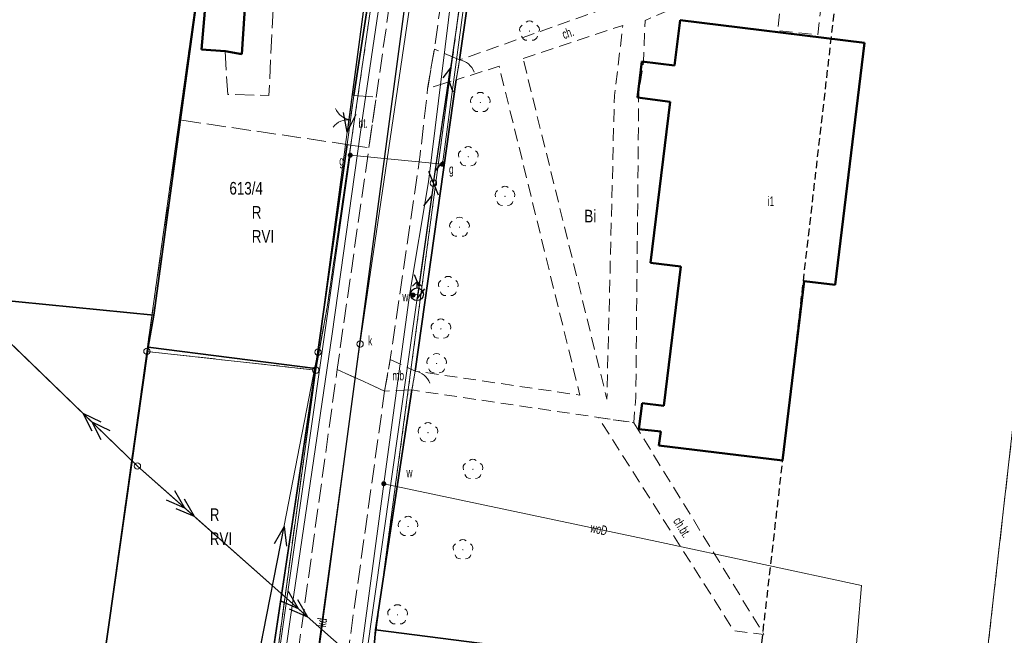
# Model space of a CAD drawing. Header units: metres. Extents: x 6590050 to 6616701, y 5542928 to 5566958.
# Tile 31 of 48: x 6598739 to 6598816, y 5546838 to 5546887. Entities that reach past the tile are written whole.
import ezdxf
from ezdxf.enums import TextEntityAlignment as Align

# ---------------------------------------------------------------- set-up
doc = ezdxf.new("R2010")
doc.units = ezdxf.units.M
doc.header["$MEASUREMENT"] = 0
for name, pattern in [('1.0_0.5', [1.5, 1, -0.5]), ('1.5_0.5', [2, 1.5, -0.5]), ('2', [0.9, 0.6, -0.3]), ('219-500', [0]), ('egkk-500', [2, 1.5, -0.5]), ('egug-500', [1, 0.5, -0.5]), ('otob_500', [0]), ('otof_500', [0]), ('suep_nn_500', [0]), ('suep_sn_500', [0]), ('sutp_500', [0])]:
    doc.linetypes.add(name, pattern=pattern)
doc.layers.get('0').update_dxf_attribs({"color": 2, "linetype": 'CONTINUOUS', "lineweight": 5})
for name, color, linetype in [('202-punkt graniczny', 7, 'CONTINUOUS'), ('203-punkt graniczny', 7, 'CONTINUOUS'), ('209-oznaczenie konturu klasyfikacyjnego', 7, 'CONTINUOUS'), ('210-oznaczenie konturu użytku gruntowego', 7, 'CONTINUOUS'), ('211-numer działki ewidencyjnej', 7, 'CONTINUOUS'), ('217-kontur klasyfikacyjny', 7, 'CONTINUOUS'), ('218-kontur użytku gruntowego', 7, 'CONTINUOUS'), ('219-działka ewidencyjna', 7, 'CONTINUOUS'), ('312-budynek ewidencyjny', 7, 'CONTINUOUS'), ('312-oznaczenie budynku ewidencyjnego-Atr117', 7, 'CONTINUOUS'), ('brama', 7, 'CONTINUOUS'), ('chodnik', 7, 'CONTINUOUS'), ('chodnik-Atr17', 7, 'CONTINUOUS'), ('drzewo liściaste', 7, 'CONTINUOUS'), ('furtka', 7, 'CONTINUOUS'), ('gazowe urządzenie techniczne', 7, 'CONTINUOUS'), ('gazowe urządzenie techniczne-Atr17', 7, 'CONTINUOUS'), ('hydrant', 7, 'CONTINUOUS'), ('jezdnia', 7, 'CONTINUOUS'), ('obszar utwardzony', 7, 'CONTINUOUS'), ('obszar utwardzony-Atr17', 7, 'CONTINUOUS'), ('ogrodzenie trwałe', 7, 'CONTINUOUS'), ('Oś ulicy', 7, 'CONTINUOUS'), ('przewód elektroenergetyczny niskiego napięcia', 7, 'CONTINUOUS'), ('przewód elektroenergetyczny podziemny', 7, 'CONTINUOUS'), ('przewód elektroenergetyczny średniego napięcia', 7, 'CONTINUOUS'), ('przewód gazowy', 7, 'CONTINUOUS'), ('przewód kanalizacyjny', 7, 'CONTINUOUS'), ('przewód kanalizacyjny-Atr1', 7, 'CONTINUOUS'), ('przewód telekomunikacyjny napowietrzny', 7, 'CONTINUOUS'), ('przewód wodociągowy', 7, 'CONTINUOUS'), ('przewód wodociągowy-Atr1', 7, 'CONTINUOUS'), ('studnia kanalizacyjna', 7, 'CONTINUOUS'), ('studnia kanalizacyjna-Atr17', 7, 'CONTINUOUS'), ('słup przewodów napowietrznych', 7, 'CONTINUOUS'), ('Zakres', 7, 'CONTINUOUS'), ('zasuwa lub zawór', 7, 'CONTINUOUS'), ('zasuwa lub zawór-Atr17', 7, 'CONTINUOUS')]:
    doc.layers.add(name, color=color, linetype=linetype)
doc.styles.get("Standard").update_dxf_attribs({"font": 'Working1250', "width": 0.75})
doc.linetypes.add('902-500', pattern='A,3.75,0,[1,ksztalty.shx,S=0.5,R=0,X=0,Y=0],3.75', length=7.5)

# ---------------------------------------------------------------- blocks, each defined once
blk = doc.blocks.new('202')
at = {"color": 0, "linetype": 'Continuous', "lineweight": 0}
blk.add_circle((0, 0), 0.25, dxfattribs=at)
blk = doc.blocks.new('203')
at = {"linetype": 'Continuous', "lineweight": 0}
h = blk.add_hatch(color=0, dxfattribs=at)
edge = h.paths.add_edge_path()
edge.add_arc((0, 0), 0.045, 0, 360)
blk = doc.blocks.new('OP021')
at = {"linetype": 'Continuous', "lineweight": 13}
h = blk.add_hatch(color=0, dxfattribs=at)
edge = h.paths.add_edge_path()
edge.add_arc((0, 0), 0.05, 0, 360)
at = {"color": 0, "linetype": 'Continuous', "lineweight": 13}
for centre, start, end in [((0, 0.4), 49.272, 130.728), ((-0.38, 0.124), 121.308, 202.548), ((0.38, 0.124), 337.452, 58.692), ((-0.235, -0.324), 193.221, 274.871), ((0.235, -0.324), 265.129, 346.779)]:
    blk.add_arc(centre, 0.4, start, end, dxfattribs=at)
blk = doc.blocks.new('US15')
at = {"color": 0, "linetype": 'Continuous', "lineweight": 13}
blk.add_circle((0, 0), 0.25, dxfattribs=at)
blk = doc.blocks.new('SUWH')
at = {"color": 0, "linetype": 'Continuous'}
for p in [(-0.354, 0.646), (0, 0.5), (0.354, 0.646)]:
    blk.add_line(p, (0, 1), dxfattribs=at)
blk.add_circle((0, 0), 0.5, dxfattribs=at)
blk = doc.blocks.new('US25')
at = {"linetype": 'Continuous', "lineweight": 0}
h = blk.add_hatch(color=0, dxfattribs=at)
edge = h.paths.add_edge_path()
edge.add_arc((0, 0), 0.2, 0, 360)
blk = doc.blocks.new('OK04')
at = {"color": 0, "linetype": 'Continuous', "lineweight": 0}
blk.add_arc((1.5, 0.001), 1.5, 120, 180, dxfattribs=at)
blk = doc.blocks.new('SUEP2')
at = {"color": 0, "linetype": 'Continuous'}
for p, q in [((0, 0), (6.027, 0)), ((5.027, 0), (3.527, 0.5)), ((5.027, 0), (3.527, -0.5)), ((6.027, 0), (4.527, 0.5)), ((6.027, 0), (4.527, -0.5)), ((6.027, 0), (18.027, 0)), ((17.027, 0), (15.527, 0.5)), ((17.027, 0), (15.527, -0.5)), ((18.027, 0), (16.527, 0.5)), ((18.027, 0), (16.527, -0.5))]:
    blk.add_line(p, q, dxfattribs=at)
blk = doc.blocks.new('SUTP')
at = {"color": 0, "linetype": 'Continuous'}
for p, q in [((0, 0), (0.866, 0.5)), ((0, 0), (9.232, 0)), ((1.866, -0.5), (1, 0)), ((7.366, -0.5), (8.232, 0)), ((9.232, 0), (8.366, 0.5))]:
    blk.add_line(p, q, dxfattribs=at)
blk = doc.blocks.new('SUEP1')
at = {"color": 0, "linetype": 'Continuous'}
for p, q in [((0, 0), (5, 0)), ((5, 0), (3.5, 0.5)), ((5, 0), (3.5, -0.5)), ((5, 0), (15, 0)), ((15, 0), (13.5, 0.5)), ((15, 0), (13.5, -0.5))]:
    blk.add_line(p, q, dxfattribs=at)
blk = doc.blocks.new('OK02')
at = {"color": 0, "linetype": 'Continuous', "lineweight": 0}
for centre, start, end in [((-1.5, 0), 0, 60), ((1.5, 0), 120, 180)]:
    blk.add_arc(centre, 1.5, start, end, dxfattribs=at)

msp = doc.modelspace()

# ---------------------------------------------------------------- linework, layer by layer
at = {"layer": '217-kontur klasyfikacyjny', "color": 92, "linetype": 'egkk-500', "lineweight": 18, "flags": 128}
for points in [[(6598825.5, 5546928.77), (6598813.62, 5546823.88)], [(6598751.77, 5546883.39), (6598752.38, 5546887.73)], [(6598751.17, 5546879.07), (6598751.77, 5546883.39)], [(6598748.61, 5546860.75), (6598751.17, 5546879.07)], [(6598764.74, 5546877.08), (6598751.17, 5546879.07)], [(6598762.9, 5546864.42), (6598764.74, 5546877.08)], [(6598761.97, 5546859.27), (6598762.9, 5546864.42)], [(6598748.61, 5546860.75), (6598745.1, 5546835.7)], [(6598761.97, 5546859.27), (6598748.61, 5546860.75)], [(6598758.5, 5546833.69), (6598761.97, 5546859.27)]]:
    msp.add_lwpolyline(points, dxfattribs=at)
at = {"layer": '218-kontur użytku gruntowego', "color": 3, "linetype": 'egug-500', "lineweight": 18, "flags": 128}
for points in [[(6598780.26, 5546939.97), (6598765.22, 5546827.26)], [(6598825.5, 5546928.77), (6598813.62, 5546823.88)], [(6598769.86, 5546912.35), (6598765.37, 5546881.4)], [(6598751.77, 5546883.39), (6598752.38, 5546887.73)], [(6598751.17, 5546879.07), (6598751.77, 5546883.39)], [(6598765.37, 5546881.4), (6598764.74, 5546877.08)], [(6598748.61, 5546860.75), (6598751.17, 5546879.07)], [(6598764.74, 5546877.08), (6598751.17, 5546879.07)], [(6598764.74, 5546877.08), (6598762.9, 5546864.42)], [(6598762.9, 5546864.42), (6598761.97, 5546859.27)], [(6598748.61, 5546860.75), (6598745.1, 5546835.7)], [(6598761.97, 5546859.27), (6598748.61, 5546860.75)], [(6598758.5, 5546833.69), (6598761.97, 5546859.27)]]:
    msp.add_lwpolyline(points, dxfattribs=at)
at = {"layer": '219-działka ewidencyjna', "color": 7, "linetype": '219-500', "lineweight": 18, "flags": 128}
for points in [[(6598760.25, 5546944.16), (6598748.61, 5546860.75)], [(6598762.9, 5546864.42), (6598774, 5546940.85)], [(6598765.22, 5546827.26), (6598780.26, 5546939.97)], [(6598825.5, 5546928.77), (6598813.62, 5546823.88)], [(6598761.97, 5546859.27), (6598762.9, 5546864.42)], [(6598745.1, 5546835.7), (6598748.61, 5546860.75)], [(6598761.97, 5546859.27), (6598748.61, 5546860.75)], [(6598761.97, 5546859.27), (6598754.77, 5546806.13)]]:
    msp.add_lwpolyline(points, dxfattribs=at)
at = {"layer": '312-budynek ewidencyjny', "color": 7, "linetype": 'Continuous', "lineweight": 50, "flags": 128}
for points in [[(6598752.94, 5546884.64), (6598753.63, 5546892.86)], [(6598756.54, 5546890.74), (6598756.11, 5546884.28)], [(6598790.35, 5546883.37), (6598790.79, 5546886.95)], [(6598790.79, 5546886.95), (6598805.38, 5546885.17)], [(6598805.38, 5546885.17), (6598803.05, 5546866.02)], [(6598754.79, 5546884.5), (6598752.94, 5546884.64)], [(6598756.11, 5546884.28), (6598754.79, 5546884.5)], [(6598787.42, 5546880.83), (6598787.77, 5546883.68)], [(6598787.77, 5546883.68), (6598790.35, 5546883.37)], [(6598790.01, 5546880.51), (6598787.42, 5546880.83)], [(6598788.45, 5546867.76), (6598790.01, 5546880.51)], [(6598790.85, 5546867.47), (6598788.45, 5546867.76)], [(6598789.5, 5546856.44), (6598790.85, 5546867.47)], [(6598800.62, 5546866.32), (6598798.89, 5546852.12)], [(6598803.05, 5546866.02), (6598800.62, 5546866.32)], [(6598787.53, 5546854.61), (6598787.78, 5546856.65)], [(6598787.78, 5546856.65), (6598789.5, 5546856.44)], [(6598789.26, 5546854.4), (6598787.53, 5546854.61)], [(6598789.12, 5546853.31), (6598789.26, 5546854.4)], [(6598798.89, 5546852.12), (6598789.12, 5546853.31)]]:
    msp.add_lwpolyline(points, dxfattribs=at)
at = {"layer": 'brama', "color": 7, "linetype": 'otob_500', "lineweight": 18, "flags": 128}
msp.add_lwpolyline([(6598764.46, 5546877.12), (6598764.98, 5546881.01)], dxfattribs=at)
at = {"layer": 'chodnik', "color": 7, "linetype": '1.0_0.5', "lineweight": 18, "flags": 128}
for points in [[(6598807.65, 5546932.91), (6598804.33, 5546907.56), (6598801.68, 5546885.79), (6598798.53, 5546886.14), (6598798.99, 5546891.18), (6598795.19, 5546891.54), (6598797.79, 5546908.28), (6598799.5, 5546923.07)], [(6598795.19, 5546891.54), (6598795.03, 5546889.54), (6598790.84, 5546888.17), (6598788.02, 5546886.94), (6598787.9, 5546883.67), (6598787.52, 5546881.25), (6598787.29, 5546857.11), (6598787.13, 5546855.11), (6598784.34, 5546855.52), (6598769.57, 5546857.7), (6598769.83, 5546859.2), (6598782.86, 5546857.29), (6598776.48, 5546883.31), (6598773.08, 5546882.25), (6598773.35, 5546883.82)], [(6598778.37, 5546883.93), (6598786.27, 5546886.55), (6598785.6, 5546881.01), (6598785, 5546856.97)], [(6598787.13, 5546855.11), (6598797.43, 5546838.35), (6598795.05, 5546838.64), (6598784.34, 5546855.52)]]:
    msp.add_lwpolyline(points, close=True, dxfattribs=at)
at = {"layer": 'furtka', "color": 7, "linetype": 'otof_500', "lineweight": 18, "flags": 128}
for points in [[(6598773.35, 5546883.82), (6598773.08, 5546882.25)], [(6598769.83, 5546859.2), (6598769.57, 5546857.7)]]:
    msp.add_lwpolyline(points, dxfattribs=at)
at = {"layer": 'jezdnia', "color": 7, "linetype": '1.5_0.5', "lineweight": 18, "flags": 128}
for points in [[(6598763.66, 5546859.32), (6598767.42, 5546857.61), (6598763.66, 5546859.32), (6598768.55, 5546893.41), (6598769.23, 5546897.94), (6598770.22, 5546904.95), (6598770.51, 5546906.99), (6598774.71, 5546936.92)], [(6598774.71, 5546936.92), (6598778.94, 5546935.59), (6598774.94, 5546909.67), (6598771.35, 5546884.68), (6598770.82, 5546881.55), (6598770.23, 5546876.33), (6598767.86, 5546860.11), (6598767.42, 5546857.61)]]:
    msp.add_lwpolyline(points, dxfattribs=at)
msp.add_lwpolyline([(6598763.66, 5546859.32), (6598767.42, 5546857.61), (6598764.57, 5546837.27), (6598760.04, 5546801.72), (6598756.26, 5546804.22), (6598760.6, 5546837.12)], close=True, dxfattribs=at)
at = {"layer": 'obszar utwardzony', "color": 7, "linetype": '1.5_0.5', "lineweight": 18, "flags": 128}
for points in [[(6598754.79, 5546884.5), (6598755, 5546881.09), (6598758.26, 5546881.01), (6598758.77, 5546891.61), (6598759.2, 5546892.97), (6598760.5, 5546893.76), (6598766.77, 5546892.75), (6598767, 5546894.14), (6598767.52, 5546897.64), (6598767.62, 5546898.89), (6598766.9, 5546899.03), (6598767.25, 5546901.63), (6598767.94, 5546901.5), (6598768.58, 5546905.52), (6598768.77, 5546906.77), (6598769.89, 5546914.56), (6598767.1, 5546914.65), (6598765.91, 5546912.42), (6598765.74, 5546911.27), (6598765.63, 5546909.54), (6598764.24, 5546899.16), (6598754.3, 5546900.62), (6598754.05, 5546896.54), (6598758.17, 5546896.16), (6598758.04, 5546892.39), (6598757.8, 5546892.42), (6598757.71, 5546890.7), (6598756.54, 5546890.74), (6598756.11, 5546884.28)], [(6598773.35, 5546883.82), (6598773.08, 5546882.25), (6598770.82, 5546881.55), (6598771.35, 5546884.68)], [(6598764.98, 5546881.01), (6598766.76, 5546880.88), (6598766.18, 5546876.86), (6598764.46, 5546877.12)], [(6598767.42, 5546857.61), (6598767.86, 5546860.11), (6598769.83, 5546859.2), (6598769.57, 5546857.7)]]:
    msp.add_lwpolyline(points, close=True, dxfattribs=at)
at = {"layer": 'ogrodzenie trwałe', "color": 7, "linetype": '902-500', "lineweight": 35, "flags": 128}
for points in [[(6598773.35, 5546883.82), (6598781.26, 5546938.9)], [(6598755.72, 5546912.1), (6598753.95, 5546899.44), (6598752.64, 5546889.15), (6598749.16, 5546863.62)], [(6598767, 5546894.14), (6598766.77, 5546892.75), (6598764.98, 5546881.01)], [(6598769.83, 5546859.2), (6598773.08, 5546882.25)], [(6598764.46, 5546877.12), (6598761.94, 5546859.41)], [(6598749.16, 5546863.62), (6598732.05, 5546865.31)], [(6598748.71, 5546861.08), (6598749.16, 5546863.62)], [(6598748.71, 5546861.08), (6598745.09, 5546835.57), (6598741.8, 5546812.1), (6598741.24, 5546808.21)], [(6598761.94, 5546859.41), (6598748.71, 5546861.08)], [(6598755.78, 5546817.17), (6598757.96, 5546832.49), (6598758.55, 5546836.71), (6598761.94, 5546859.41)], [(6598766.69, 5546838.72), (6598769.57, 5546857.7)], [(6598766.69, 5546838.72), (6598766.45, 5546835.8)], [(6598787.27, 5546836.09), (6598766.69, 5546838.72)]]:
    msp.add_lwpolyline(points, dxfattribs=at)
at = {"layer": 'Oś ulicy', "color": 5, "linetype": 'Continuous', "lineweight": 25, "flags": 128}
msp.add_lwpolyline([(6598277.41, 5546703.71), (6598324.06, 5546724.6), (6598371.24, 5546736.05), (6598456.58, 5546744.85), (6598523.4, 5546739.49), (6598576.83, 5546732.39), (6598620.78, 5546724.14), (6598645.8, 5546713.07), (6598677.12, 5546694.04), (6598697.31, 5546678.03), (6598710, 5546661.39), (6598718.06, 5546657.9), (6598738.42, 5546651.82), (6598746.62, 5546682.36), (6598758.01, 5546805.57), (6598776.59, 5546944.83)], dxfattribs=at)
at = {"layer": 'przewód elektroenergetyczny niskiego napięcia', "color": 1, "linetype": 'suep_nn_500', "lineweight": 18, "flags": 128}
for points in [[(6598766.44, 5546892.97), (6598762.14, 5546860.69)], [(6598762.14, 5546860.69), (6598756.59, 5546832.18)]]:
    msp.add_lwpolyline(points, dxfattribs=at)
at = {"layer": 'przewód elektroenergetyczny podziemny', "color": 1, "linetype": 'Continuous', "lineweight": 18, "flags": 128}
msp.add_lwpolyline([(6598615.15, 5546609.1), (6598632.44, 5546596.35), (6598654.46, 5546623.26), (6598683.89, 5546647.62), (6598701.26, 5546662.28), (6598719.52, 5546653), (6598731.32, 5546649.33), (6598737.01, 5546648.24), (6598746.2, 5546646.01), (6598750.66, 5546648.56), (6598754.01, 5546677.47), (6598757.32, 5546720.1), (6598758.7, 5546737.52), (6598750.01, 5546738.68), (6598752.31, 5546768.98), (6598755.1, 5546804.37), (6598757.78, 5546824.18), (6598759.95, 5546839.54), (6598763.26, 5546862.15), (6598765.71, 5546879.61), (6598768.3, 5546897.08), (6598770.82, 5546915.43), (6598775.54, 5546946.16), (6598776.28, 5546952.77)], dxfattribs=at)
at = {"layer": 'przewód elektroenergetyczny średniego napięcia', "color": 1, "linetype": 'suep_sn_500', "lineweight": 18, "flags": 128}
for points in [[(6598747.86, 5546851.68), (6598686.78, 5546910.77)], [(6598814.98, 5546792.18), (6598747.86, 5546851.68)], [(6598747.86, 5546851.68), (6598814.98, 5546792.18)]]:
    msp.add_lwpolyline(points, dxfattribs=at)
at = {"layer": 'przewód gazowy', "color": 52, "linetype": 'Continuous', "lineweight": 18, "flags": 128}
for points in [[(6598780.2, 5546934.54), (6598775.99, 5546909.81), (6598775.11, 5546898.8), (6598771.99, 5546875.56)], [(6598754.64, 5546805.1), (6598756.92, 5546821.75), (6598759.27, 5546838.22), (6598764.7, 5546876.28), (6598771.99, 5546875.56)]]:
    msp.add_lwpolyline(points, dxfattribs=at)
at = {"layer": 'przewód kanalizacyjny', "color": 34, "linetype": 'Continuous', "lineweight": 18, "flags": 128}
msp.add_lwpolyline([(6598685.58, 5546640.11), (6598688.93, 5546639.86), (6598710.36, 5546652.43), (6598711.02, 5546647.7), (6598722.28, 5546642.67), (6598745.55, 5546666.73), (6598749.44, 5546706.35), (6598752.53, 5546745.54), (6598755.48, 5546784.23), (6598760.19, 5546822.73), (6598765.45, 5546861.29), (6598770.74, 5546897.08), (6598777, 5546940.71), (6598781.53, 5546950.42), (6598795.57, 5546957.62), (6598838.22, 5546967.52), (6598839.26, 5546970.52)], dxfattribs=at)
at = {"layer": 'przewód telekomunikacyjny napowietrzny', "color": 30, "linetype": 'sutp_500', "lineweight": 18, "flags": 128}
for points in [[(6598776.51, 5546909.41), (6598771.28, 5546874.06)], [(6598771.28, 5546874.06), (6598764.57, 5546826.72)]]:
    msp.add_lwpolyline(points, dxfattribs=at)
at = {"layer": 'przewód wodociągowy', "color": 5, "linetype": 'Continuous', "lineweight": 18, "flags": 128}
for points in [[(6598781.81, 5546941.79), (6598779.36, 5546935.27), (6598774.57, 5546904.11), (6598770.88, 5546874.17), (6598769.38, 5546865.19), (6598767.35, 5546850.28), (6598764.3, 5546827.44), (6598761.39, 5546804.09), (6598759.78, 5546783.41), (6598759.21, 5546777.9)], [(6598769.38, 5546865.19), (6598769.67, 5546865.21), (6598769.98, 5546865.27)], [(6598767.35, 5546850.28), (6598788.94, 5546845.71), (6598805.15, 5546842.23), (6598804.47, 5546834.22)]]:
    msp.add_lwpolyline(points, dxfattribs=at)
at = {"layer": 'Zakres', "color": 5, "linetype": '2', "lineweight": 25, "flags": 128}
msp.add_lwpolyline([(6598719.23, 5546968.95), (6598708.65, 5546628.87), (6598772.86, 5546625.34), (6598810.96, 5546956.95)], close=True, dxfattribs=at)

# ---------------------------------------------------------------- block references
at = {"layer": '202-punkt graniczny', "color": 7, "linetype": 'Continuous', "lineweight": 18}
for p in [(6598748.61, 5546860.75), (6598761.97, 5546859.27)]:
    msp.add_blockref('202', p, dxfattribs=at)
at = {"layer": '203-punkt graniczny', "color": 7, "linetype": 'Continuous', "lineweight": 18}
msp.add_blockref('203', (6598762.9, 5546864.42), dxfattribs=at)
at = {"layer": 'brama', "color": 7, "linetype": 'Continuous', "lineweight": 18, "rotation": 82.38600000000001}
msp.add_blockref('OK02', (6598764.72, 5546879.065), dxfattribs=at)
at = {"layer": 'drzewo liściaste', "color": 94, "linetype": 'Continuous', "lineweight": 18}
for p in [(6598778.88, 5546886.1), (6598774.99, 5546880.45), (6598774.03, 5546876.16), (6598776.94, 5546873.02), (6598773.34, 5546870.58), (6598772.45, 5546865.89), (6598771.87, 5546862.53), (6598771.53, 5546859.79), (6598770.85, 5546854.32), (6598774.4, 5546851.42), (6598769.27, 5546846.9), (6598773.61, 5546845.06), (6598768.44, 5546839.91)]:
    msp.add_blockref('OP021', p, dxfattribs=at)
at = {"layer": 'furtka', "color": 7, "linetype": 'Continuous', "lineweight": 18}
for p, rotation in [((6598773.35, 5546883.82), 260.242), ((6598769.83, 5546859.2), 260.166)]:
    msp.add_blockref('OK04', p, dxfattribs=dict(at, rotation=rotation))
at = {"layer": 'gazowe urządzenie techniczne', "color": 52, "linetype": 'Continuous', "lineweight": 18}
msp.add_blockref('US25', (6598771.99, 5546875.56), dxfattribs=at)
at = {"layer": 'hydrant', "color": 5, "linetype": 'Continuous', "lineweight": 18}
msp.add_blockref('SUWH', (6598769.98, 5546865.27), dxfattribs=at)
at = {"layer": 'przewód elektroenergetyczny niskiego napięcia', "color": 1, "linetype": 'Continuous', "lineweight": 18}
for p, rotation in [((6598766.44, 5546892.97), 262.412), ((6598756.59, 5546832.18), 78.98400000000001)]:
    msp.add_blockref('SUEP1', p, dxfattribs=dict(at, rotation=rotation))
at = {"layer": 'przewód elektroenergetyczny średniego napięcia', "color": 1, "linetype": 'Continuous', "lineweight": 18}
for rotation in [135.949, 318.444]:
    msp.add_blockref('SUEP2', (6598747.86, 5546851.68), dxfattribs=dict(at, rotation=rotation))
at = {"layer": 'przewód telekomunikacyjny napowietrzny', "color": 30, "linetype": 'Continuous', "lineweight": 18}
for rotation in [81.584, 261.933]:
    msp.add_blockref('SUTP', (6598771.28, 5546874.06), dxfattribs=dict(at, rotation=rotation))
at = {"layer": 'studnia kanalizacyjna', "color": 34, "linetype": 'Continuous', "lineweight": 18}
msp.add_blockref('US15', (6598765.48, 5546861.33), dxfattribs=at)
at = {"layer": 'słup przewodów napowietrznych', "color": 7, "linetype": 'Continuous', "lineweight": 18}
for p in [(6598771.28, 5546874.06), (6598762.14, 5546860.69), (6598747.86, 5546851.68)]:
    msp.add_blockref('US15', p, dxfattribs=at)
at = {"layer": 'zasuwa lub zawór', "color": 52, "linetype": 'Continuous', "lineweight": 18}
msp.add_blockref('US25', (6598764.7, 5546876.28), dxfattribs=at)
at = {"layer": 'zasuwa lub zawór', "color": 5, "linetype": 'Continuous', "lineweight": 18}
for p in [(6598769.67, 5546865.21), (6598767.35, 5546850.28)]:
    msp.add_blockref('US25', p, dxfattribs=at)

# ---------------------------------------------------------------- texts
at = {"layer": '209-oznaczenie konturu klasyfikacyjnego', "color": 92, "linetype": 'Continuous', "lineweight": 18, "width": 0.79}
for p in [(6598756.91, 5546870.35), (6598753.59, 5546846.43)]:
    msp.add_text('RVI', height=1, dxfattribs=at).set_placement(p, align=Align.TOP_LEFT)
at = {"layer": '210-oznaczenie konturu użytku gruntowego', "color": 3, "linetype": 'Continuous', "lineweight": 18, "width": 0.79}
for s, p in [('R', (6598756.91, 5546871.25)), ('Bi', (6598783.22, 5546870.96)), ('R', (6598753.59, 5546847.33))]:
    msp.add_text(s, height=1, dxfattribs=at).set_placement(p)
at = {"layer": '211-numer działki ewidencyjnej', "color": 7, "linetype": 'Continuous', "lineweight": 18, "width": 0.79}
msp.add_text('613/4', height=1, dxfattribs=at).set_placement((6598755.14, 5546874.16), align=Align.TOP_LEFT)
at = {"layer": '312-oznaczenie budynku ewidencyjnego-Atr117', "color": 7, "width": 0.667}
msp.add_text('i1', height=0.75, dxfattribs=at).set_placement((6598797.72, 5546872.26))
at = {"layer": 'chodnik-Atr17', "color": 7, "width": 0.667}
for s, rotation, p in [('ch.', 19.663, (6598781.62, 5546885.45)), ('ch.bt.', 301.573, (6598790.21, 5546847.33))]:
    msp.add_text(s, height=0.75, rotation=rotation, dxfattribs=at).set_placement(p)
at = {"layer": 'gazowe urządzenie techniczne-Atr17', "color": 52, "width": 0.667}
msp.add_text('g', height=0.75, dxfattribs=at).set_placement((6598772.51, 5546874.8))
at = {"layer": 'obszar utwardzony-Atr17', "color": 7, "width": 0.667}
for s, p in [('bt.', (6598765.35, 5546878.44)), ('mb.', (6598768.03, 5546858.46))]:
    msp.add_text(s, height=0.75, dxfattribs=at).set_placement(p)
at = {"layer": 'przewód kanalizacyjny-Atr1', "color": 34, "width": 0.667}
msp.add_text('kd', height=0.75, rotation=82.232, dxfattribs=at).set_placement((6598762.4, 5546838.95), align=Align.MIDDLE_LEFT)
at = {"layer": 'przewód wodociągowy-Atr1', "color": 5, "width": 0.667}
msp.add_text('woD', height=0.75, rotation=348.048, dxfattribs=at).set_placement((6598783.71, 5546846.82), align=Align.MIDDLE_LEFT)
at = {"layer": 'studnia kanalizacyjna-Atr17', "color": 34, "width": 0.667}
msp.add_text('k', height=0.75, dxfattribs=at).set_placement((6598766.11, 5546861.22))
at = {"layer": 'zasuwa lub zawór-Atr17', "color": 52, "width": 0.667}
msp.add_text('g', height=0.75, dxfattribs=at).set_placement((6598763.83, 5546875.46))
at = {"layer": 'zasuwa lub zawór-Atr17', "color": 5, "width": 0.667}
for p in [(6598768.82, 5546864.71), (6598769.14, 5546850.78)]:
    msp.add_text('w', height=0.75, dxfattribs=at).set_placement(p)

doc.saveas('drawing.dxf')
